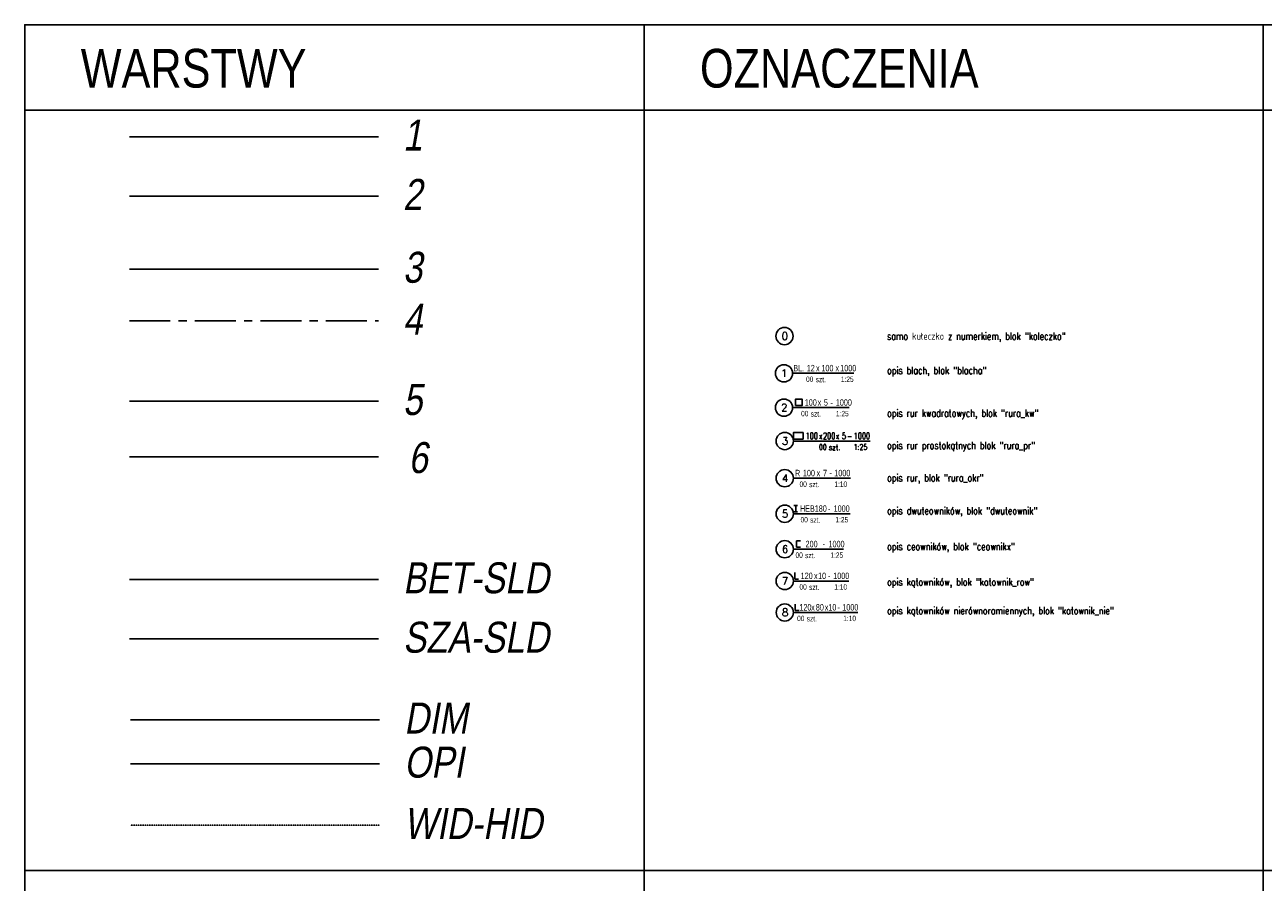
# Model space of a CAD drawing. Header units: millimetres. Extents: x -13852 to 21557, y -10038 to 8820.
# Tile 3 of 42: x -13852 to -12891, y 8155 to 8820. Entities that reach past the tile are written whole.
import ezdxf
from ezdxf.enums import TextEntityAlignment as Align
from ezdxf.lldxf.tags import DXFTag

# ---------------------------------------------------------------- set-up
doc = ezdxf.new("R2010")
doc.units = ezdxf.units.MM
doc.linetypes.add('CENTER', pattern=[50.8, 31.75, -6.35, 6.35, -6.35])
doc.linetypes.add('HID-2', pattern=[0.1875, 0.125, -0.0625])
for name, color, linetype in [('1', 2, 'Continuous'), ('2', 6, 'DASH'), ('3', 4, 'Continuous'), ('4', 1, 'CENTER'), ('5', 251, 'Continuous'), ('6', 3, 'Continuous'), ('BET-SLD', 254, 'Continuous'), ('DIM', 243, 'Continuous'), ('OPI', 52, 'Continuous'), ('SZA-SLD', 252, 'Continuous'), ('WID-HID', 9, 'HID-2')]:
    doc.layers.add(name, color=color, linetype=linetype)
doc.styles.add('ARIAL', font='arial.ttf')
doc.styles.add('MSE-100', font='romans.shx', dxfattribs={"width": 0.8, "height": 20})
doc.styles.add('NAGLOWKI', font='COMPLEX.shx')
doc.styles.add('ROMANS', font='romans', dxfattribs={"width": 0.6})
doc.styles.get("Standard").update_dxf_attribs({"font": 'arial.ttf'})
tags = doc.linetypes.add('DASH', pattern=[15, 10, -5]).pattern_tags.tags
tags[6:7] = [DXFTag(74, 4), DXFTag(75, 0), DXFTag(340, '0'), DXFTag(46, 0.0), DXFTag(50, 0.0), DXFTag(44, 0.0), DXFTag(45, 0.0)]
tags[4:5] = [DXFTag(74, 4), DXFTag(75, 0), DXFTag(340, '0'), DXFTag(46, 0.0), DXFTag(50, 0.0), DXFTag(44, 0.0), DXFTag(45, 0.0)]

# ---------------------------------------------------------------- blocks, each defined once
blk = doc.blocks.new('ST blacha')
at = {"layer": '1'}
blk.add_circle((-6.67, 0), 6.67, dxfattribs=at)
at = {"layer": '5'}
blk.add_line((0, 0), (47.59, 0), dxfattribs=at)
at = {"layer": '1', "style": 'NAGLOWKI'}
blk.add_attdef('NR', text='', height=5.83, dxfattribs=at).set_placement((-6.43, -2.86), align=Align.CENTER)
at = {"layer": '3', "width": 0.7}
for s, p in [('BL.', (4.77, 6.5)), ('x', (19.57, 6.5)), ('x', (34.65, 6.5))]:
    blk.add_text(s, height=5, dxfattribs=at).set_placement(p, align=Align.TOP_CENTER)
blk.add_text('szt.', height=4.167, dxfattribs=at).set_placement((17.9, -6.93))
for tag, height, p in [('GR.', 5, (14.1, 1.5)), ('SZER.', 5, (27.03, 1.5)), ('DŁ.', 5, (43.15, 1.5)), ('SZT', 4.17, (13.27, -6.69)), ('SC', 4.17, (42.4, -6.69))]:
    blk.add_attdef(tag, text='', height=height, dxfattribs=at).set_placement(p, align=Align.CENTER)
blk = doc.blocks.new('ST koleczo')
at = {"layer": '1'}
blk.add_circle((0, 0), 6.67, dxfattribs=at)
at = {"layer": '1', "style": 'NAGLOWKI'}
blk.add_attdef('NR', text='', height=5.83, dxfattribs=at).set_placement((0.24, -2.86), align=Align.CENTER)
blk = doc.blocks.new('ST rura_kw')
at = {"layer": '1'}
blk.add_circle((-6.67, 0), 6.67, dxfattribs=at)
at = {"layer": '3'}
blk.add_lwpolyline([(2.32, 1.59), (7.32, 1.59), (7.32, 6.59), (2.32, 6.59)], close=True, dxfattribs=at)
at = {"layer": '5'}
blk.add_line((0, 0), (43.97, 0), dxfattribs=at)
at = {"layer": '1', "style": 'NAGLOWKI'}
blk.add_attdef('NR', text='', height=5.83, dxfattribs=at).set_placement((-6.43, -2.86), align=Align.CENTER)
at = {"layer": '3', "width": 0.7}
for s, p in [('x', (20.83, 6.5)), ('-', (30.32, 6.5))]:
    blk.add_text(s, height=5, dxfattribs=at).set_placement(p, align=Align.TOP_CENTER)
blk.add_text('szt.', height=4.167, dxfattribs=at).set_placement((14.06, -6.93))
for tag, height, p in [('BOK', 5, (14.12, 1.5)), ('GR.', 5, (25.8, 1.5)), ('DŁ.', 5, (39.74, 1.5)), ('SZT', 4.17, (9.44, -6.69)), ('SC', 4.17, (38.57, -6.69))]:
    blk.add_attdef(tag, text='', height=height, dxfattribs=at).set_placement(p, align=Align.CENTER)
blk = doc.blocks.new('ST rura_pr')
at = {"layer": '1'}
blk.add_circle((-6.67, 0), 6.67, dxfattribs=at)
at = {"layer": '3'}
blk.add_lwpolyline([(0, 1.59), (7.5, 1.59), (7.5, 6.59), (0, 6.59)], close=True, dxfattribs=at)
at = {"layer": '5'}
blk.add_line((0, 0), (59.63, 0), dxfattribs=at)
at = {"layer": '1', "style": 'NAGLOWKI'}
blk.add_attdef('NR', text='', height=5.83, dxfattribs=at).set_placement((-6.43, -2.86), align=Align.CENTER)
at = {"layer": '3', "style": 'ROMANS', "width": 0.7}
for s, p in [('x', (21.21, 6.5)), ('x', (34.25, 6.5)), ('-', (43.74, 6.5))]:
    blk.add_text(s, height=5, dxfattribs=at).set_placement(p, align=Align.TOP_CENTER)
at = {"layer": '3', "style": 'ROMANS', "width": 0.85}
blk.add_text('szt.', height=4.167, dxfattribs=at).set_placement((27.49, -6.93))
at = {"layer": '3', "style": 'ROMANS', "width": 0.7}
for tag, height, p in [('BOK1', 5, (14.3, 1.5)), ('BOK2', 5, (27.75, 1.5)), ('GR.', 5, (39.22, 1.5)), ('DŁ.', 5, (53.16, 1.5)), ('SZT', 4.17, (22.86, -6.69)), ('SC', 4.17, (51.99, -6.69))]:
    blk.add_attdef(tag, text='', height=height, dxfattribs=at).set_placement(p, align=Align.CENTER)
blk = doc.blocks.new('ST rura_okr')
at = {"layer": '1'}
blk.add_circle((-6.67, 0), 6.67, dxfattribs=at)
at = {"layer": '5'}
blk.add_line((0, 0), (44.38, 0), dxfattribs=at)
at = {"layer": '1', "style": 'NAGLOWKI'}
blk.add_attdef('NR', text='', height=5.83, dxfattribs=at).set_placement((-6.43, -2.86), align=Align.CENTER)
at = {"layer": '3', "width": 0.7}
for s, p in [('R', (3.3, 6.5)), ('x', (19.42, 6.5)), ('-', (28.91, 6.5))]:
    blk.add_text(s, height=5, dxfattribs=at).set_placement(p, align=Align.TOP_CENTER)
blk.add_text('szt.', height=4.167, dxfattribs=at).set_placement((12.24, -6.93))
for tag, height, p in [('D', 5, (12.05, 1.5)), ('GR.', 5, (24.56, 1.5)), ('DŁ.', 5, (37.92, 1.5)), ('SZT', 4.17, (7.62, -6.69)), ('SC', 4.17, (36.75, -6.69))]:
    blk.add_attdef(tag, text='', height=height, dxfattribs=at).set_placement(p, align=Align.CENTER)
blk = doc.blocks.new('ST dwuteownik')
at = {"layer": '1'}
blk.add_circle((-6.67, 0), 6.67, dxfattribs=at)
at = {"layer": '3'}
for p, q in [((3.33, 6.5), (0.33, 6.5)), ((0.33, 1.5), (3.33, 1.5)), ((1.83, 6.5), (1.83, 1.5))]:
    blk.add_line(p, q, dxfattribs=at)
at = {"layer": '5'}
blk.add_line((0, 0), (44.05, 0), dxfattribs=at)
at = {"layer": '1', "style": 'NAGLOWKI'}
blk.add_attdef('NR', text='', height=5.83, dxfattribs=at).set_placement((-6.43, -2.86), align=Align.CENTER)
at = {"layer": '3', "width": 0.7}
blk.add_text('-', height=5, dxfattribs=at).set_placement((27.71, 6.5), align=Align.TOP_CENTER)
blk.add_text('szt.', height=4.167, dxfattribs=at).set_placement((13.04, -6.93))
for tag, height, p in [('PROFIL', 5, (15.51, 1.5)), ('DŁ', 5, (37.46, 1.5)), ('SZT', 4.17, (8.41, -6.69)), ('SC', 4.17, (37.54, -6.69))]:
    blk.add_attdef(tag, text='', height=height, dxfattribs=at).set_placement(p, align=Align.CENTER)
blk = doc.blocks.new('ST ceownik')
at = {"layer": '1'}
blk.add_circle((-6.67, 0), 6.67, dxfattribs=at)
at = {"layer": '3'}
for p, q in [((5.42, 6.5), (2.42, 6.5)), ((2.42, 6.5), (2.42, 1.5)), ((2.42, 1.5), (5.42, 1.5))]:
    blk.add_line(p, q, dxfattribs=at)
at = {"layer": '5'}
blk.add_line((0, 0), (38.75, 0), dxfattribs=at)
at = {"layer": '1', "style": 'NAGLOWKI'}
blk.add_attdef('NR', text='', height=5.83, dxfattribs=at).set_placement((-6.43, -2.86), align=Align.CENTER)
at = {"layer": '3', "width": 0.7}
blk.add_text('-', height=5, dxfattribs=at).set_placement((23.72, 6.5), align=Align.TOP_CENTER)
blk.add_text('szt.', height=4.167, dxfattribs=at).set_placement((9.13, -6.93))
for tag, height, p in [('PROFIL', 5, (14.11, 1.5)), ('DŁ', 5, (33.47, 1.5)), ('SZT', 4.17, (4.51, -6.69)), ('SC', 4.17, (33.64, -6.69))]:
    blk.add_attdef(tag, text='', height=height, dxfattribs=at).set_placement(p, align=Align.CENTER)
blk = doc.blocks.new('ST katownik_row')
at = {"layer": '1'}
blk.add_circle((-6.67, 0), 6.67, dxfattribs=at)
at = {"layer": '3'}
for p, q in [((1.05, 6.5), (1.05, 1.5)), ((1.05, 1.5), (4.05, 1.5))]:
    blk.add_line(p, q, dxfattribs=at)
at = {"layer": '5'}
blk.add_line((0, 0), (43.1, 0), dxfattribs=at)
at = {"layer": '1', "style": 'NAGLOWKI'}
blk.add_attdef('NR', text='', height=5.83, dxfattribs=at).set_placement((-6.43, -2.86), align=Align.CENTER)
at = {"layer": '3', "width": 0.7}
blk.add_text('x', height=5, dxfattribs=at).set_placement((17.43, 1.5), align=Align.CENTER)
blk.add_text('-', height=5, dxfattribs=at).set_placement((27.79, 6.5), align=Align.TOP_CENTER)
blk.add_text('szt.', height=4.167, dxfattribs=at).set_placement((12.2, -6.93))
for tag, height, p in [('BOK', 5, (10.34, 1.5)), ('GR.', 5, (22.3, 1.5)), ('DŁ', 5, (37.13, 1.5)), ('SZT', 4.17, (7.58, -6.69)), ('SC', 4.17, (36.71, -6.69))]:
    blk.add_attdef(tag, text='', height=height, dxfattribs=at).set_placement(p, align=Align.CENTER)
blk = doc.blocks.new('ST katownik_nie')
at = {"layer": '1'}
blk.add_circle((-6.67, 0), 6.67, dxfattribs=at)
at = {"layer": '3'}
for p, q in [((1.39, 6.5), (1.39, 1.5)), ((1.39, 1.5), (4.39, 1.5))]:
    blk.add_line(p, q, dxfattribs=at)
at = {"layer": '5'}
blk.add_line((-0.03, 0), (49.97, 0), dxfattribs=at)
at = {"layer": '1', "style": 'NAGLOWKI'}
blk.add_attdef('NR', text='', height=5.83, dxfattribs=at).set_placement((-6.43, -2.86), align=Align.CENTER)
at = {"layer": '3', "width": 0.7}
for p in [(15.19, 1.5), (25.77, 1.5)]:
    blk.add_text('x', height=5, dxfattribs=at).set_placement(p, align=Align.CENTER)
blk.add_text('-', height=5, dxfattribs=at).set_placement((35.14, 6.5), align=Align.TOP_CENTER)
blk.add_text('szt.', height=4.167, dxfattribs=at).set_placement((10.35, -6.93))
for tag, height, p in [('BOK1', 5, (9.36, 1.5)), ('BOK2', 5, (20.52, 1.5)), ('GR.', 5, (30.23, 1.5)), ('DŁ', 5, (44.14, 1.5)), ('SZT', 4.17, (5.73, -6.69)), ('SC', 4.17, (43.6, -6.69))]:
    blk.add_attdef(tag, text='', height=height, dxfattribs=at).set_placement(p, align=Align.CENTER)

msp = doc.modelspace()

# ---------------------------------------------------------------- linework, layer by layer
at = {"layer": '1'}
msp.add_line((-13770.516, 8732.791), (-13577.425, 8732.791), dxfattribs=at)
at = {"layer": '2'}
msp.add_line((-13770.516, 8686.742), (-13577.425, 8686.742), dxfattribs=at)
at = {"layer": '3'}
msp.add_line((-13770.516, 8630.295), (-13577.425, 8630.295), dxfattribs=at)
at = {"layer": '4'}
msp.add_line((-13770.516, 8590.188), (-13577.425, 8590.188), dxfattribs=at)
at = {"layer": '5'}
msp.add_line((-13770.516, 8527.8), (-13577.425, 8527.8), dxfattribs=at)
at = {"layer": '6'}
msp.add_line((-13770.516, 8484.722), (-13577.425, 8484.722), dxfattribs=at)
at = {"layer": 'BET-SLD'}
msp.add_line((-13770.516, 8389.653), (-13577.425, 8389.653), dxfattribs=at)
at = {"layer": 'DIM', "color": 243}
msp.add_line((-13371.501, 8164.194), (-13371.501, 8819.585), dxfattribs=at)
at = {"layer": 'DIM'}
for p, q in [((-13851.621, 8753.384), (-12411.262, 8753.384)), ((-13769.673, 8280.962), (-13576.581, 8280.962))]:
    msp.add_line(p, q, dxfattribs=at)
at = {"layer": 'DIM', "color": 243}
msp.add_lwpolyline([(-13851.621, 8164.194), (-13851.621, 8819.585), (-12891.381, 8819.585)], dxfattribs=at)
at = {"layer": 'DIM'}
for points in [[(-12891.381, 8819.585), (-12411.262, 8819.585), (-12411.262, 8164.194), (-12891.381, 8164.194)], [(-13851.621, 8164.194), (-13371.501, 8164.194), (-13371.501, 7508.803), (-13851.621, 7508.803)], [(-13371.501, 8164.194), (-12891.381, 8164.194), (-12891.381, 7508.803), (-13371.501, 7508.803)]]:
    msp.add_lwpolyline(points, close=True, dxfattribs=at)
at = {"layer": 'OPI'}
msp.add_line((-13769.673, 8246.796), (-13576.581, 8246.796), dxfattribs=at)
at = {"layer": 'SZA-SLD', "ltscale": 0.6}
msp.add_line((-13770.516, 8343.604), (-13577.425, 8343.604), dxfattribs=at)
at = {"layer": 'WID-HID'}
msp.add_line((-13769.673, 8199.262), (-13576.581, 8199.262), dxfattribs=at)

# ---------------------------------------------------------------- block references
ref = msp.add_blockref('ST koleczo', (-13262.59, 8578.342))
ref.add_attrib('NR', '0', dxfattribs={"layer": '1', "height": 5.8, "style": 'NAGLOWKI'}).set_placement((-13262.352, 8575.477), align=Align.CENTER)
for name, p, values in [('ST blacha', (-13256.3, 8549.514), {'NR': '1', 'GR.': '12', 'SZER.': '100', 'DŁ.': '1000', 'SZT': '00', 'SC': '1:25'}), ('ST rura_kw', (-13256.3, 8522.895), {'NR': '2', 'BOK': '100', 'GR.': '5', 'DŁ.': '1000', 'SZT': '00', 'SC': '1:25'}), ('ST rura_pr', (-13255.697, 8496.987), {'NR': '3', 'BOK1': '100', 'BOK2': '200', 'GR.': '5', 'DŁ.': '1000', 'SZT': '00', 'SC': '1:25'}), ('ST rura_okr', (-13255.697, 8468.201), {'NR': '4', 'D': '100', 'GR.': '7', 'DŁ.': '1000', 'SZT': '00', 'SC': '1:10'}), ('ST dwuteownik', (-13255.697, 8440.651), {'NR': '5', 'PROFIL': 'HEB180', 'DŁ': '1000', 'SZT': '00', 'SC': '1:25'}), ('ST ceownik', (-13255.697, 8413.19), {'NR': '6', 'PROFIL': '200', 'DŁ': '1000', 'SZT': '00', 'SC': '1:25'}), ('ST katownik_row', (-13255.697, 8388.54), {'NR': '7', 'BOK': '120', 'GR.': '10', 'DŁ': '1000', 'SZT': '00', 'SC': '1:10'}), ('ST katownik_nie', (-13255.684, 8364.157), {'NR': '8', 'BOK1': '120', 'BOK2': '80', 'GR.': '10', 'DŁ': '1000', 'SZT': '00', 'SC': '1:10'})]:
    msp.add_blockref(name, p).add_auto_attribs(values)

# ---------------------------------------------------------------- texts
at = {"style": 'ARIAL', "width": 0.8}
for s, p in [('WARSTWY', (-13808.215, 8770.902)), ('OZNACZENIA', (-13328.095, 8770.902))]:
    msp.add_text(s, height=30, dxfattribs=at).set_placement(p)
at = {"layer": '1', "oblique": 10, "width": 0.8}
msp.add_text('1', height=24, dxfattribs=at).set_placement((-13558.301, 8722.16))
at = {"layer": '2', "oblique": 10, "width": 0.8}
msp.add_text('2', height=24, dxfattribs=at).set_placement((-13558.301, 8676.111))
at = {"layer": '3', "oblique": 10, "width": 0.8}
msp.add_text('3', height=24, dxfattribs=at).set_placement((-13558.301, 8619.664))
at = {"layer": '4', "oblique": 10, "width": 0.8}
msp.add_text('4', height=24, dxfattribs=at).set_placement((-13558.301, 8579.557))
at = {"layer": '5', "oblique": 10, "width": 0.8}
msp.add_text('5', height=24, dxfattribs=at).set_placement((-13558.301, 8517.168))
at = {"layer": '6', "oblique": 10, "width": 0.8}
msp.add_text('6', height=24, dxfattribs=at).set_placement((-13554.109, 8472.2))
at = {"layer": 'BET-SLD', "oblique": 10, "width": 0.8}
msp.add_text('BET-SLD', height=24, dxfattribs=at).set_placement((-13558.301, 8379.022))
at = {"layer": 'DIM', "oblique": 10, "width": 0.8}
msp.add_text('DIM', height=24, dxfattribs=at).set_placement((-13557.457, 8270.33))
at = {"layer": 'OPI', "style": 'MSE-100', "width": 0.8}
for s, p in [('samo kułeczko z numerkiem, blok "koleczko"', (-13183.043, 8575.491)), ('opis blach, blok "blacha"', (-13183.043, 8548.95)), ('opis rur kwadratowych, blok "rura_kw"', (-13183.043, 8515.806)), ('opis rur prostokątnych blok "rura_pr"', (-13183.043, 8490.825)), ('opis rur, blok "rura_okr"', (-13183.043, 8465.701)), ('opis dwuteowników, blok "dwuteownik"', (-13183.043, 8440.204)), ('opis ceowników, blok "ceownikx"', (-13183.043, 8412.495)), ('opis kątowników, blok "katownik_row"', (-13183.043, 8385.069)), ('opis kątowników nierównoramiennych, blok "katownik_nie"', (-13183.043, 8362.809))]:
    msp.add_text(s, height=5.6, dxfattribs=at).set_placement(p)
at = {"layer": 'OPI', "oblique": 10, "width": 0.8}
msp.add_text('OPI', height=24, dxfattribs=at).set_placement((-13557.457, 8236.165))
at = {"layer": 'SZA-SLD', "ltscale": 0.6, "oblique": 10, "width": 0.8}
msp.add_text('SZA-SLD', height=24, dxfattribs=at).set_placement((-13558.301, 8332.973))
at = {"layer": 'WID-HID', "oblique": 10, "width": 0.8}
msp.add_text('WID-HID', height=24, dxfattribs=at).set_placement((-13557.457, 8188.631))

doc.saveas('drawing.dxf')
